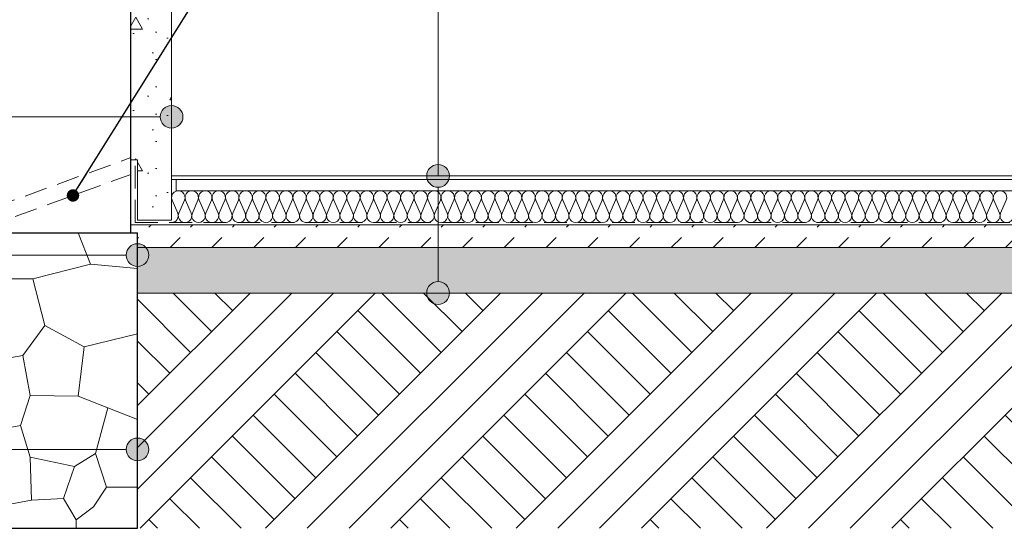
# Model space of a CAD drawing. Extents: x -396299 to -11759, y -15022 to 18278.
# Tile 62 of 205: x -237180 to -232846, y -5002 to -2765. Entities that reach past the tile are written whole.
import ezdxf

# ---------------------------------------------------------------- set-up
doc = ezdxf.new("R2010")
doc.units = 0
doc.header["$MEASUREMENT"] = 0
doc.linetypes.add('Krawędzie ukryte', pattern=[150, 100, -50])
doc.layers.add('Arch ocieplenie', color=7, linetype='Continuous')
doc.layers.add('Arch opisy', color=7, linetype='Continuous')
for name, color, linetype, lineweight in [('Arch ocieplenie_Nr_Pióra__21', 7, 'Continuous', 13), ('Arch opisy_Nr_Pióra__21', 7, 'Continuous', 13), ('Arch stropy_Nr_Pióra__21', 7, 'Continuous', 13), ('Arch stropy_Nr_Pióra__6', 7, 'Continuous', 13), ('INWENT.ŚCIANY_Nr_Pióra__1', 7, 'Continuous', 25)]:
    doc.layers.add(name, color=color, linetype=linetype, lineweight=lineweight)
for name, color, linetype, lineweight, true_color in [('Arch ocieplenie_Nr_Pióra__9', 7, 'Continuous', 13, 0x3dad99), ('Arch opisy_Nr_Pióra__3', 7, 'Continuous', 20, 0xff6600), ('Arch wyburzenia_Nr_Pióra__2', 7, 'Continuous', 13, 0x7f7f7f), ('arch wypelnienia_Nr_Pióra__2', 7, 'Continuous', 13, 0x7f7f7f), ('INWENT.ŚCIANY_Nr_Pióra__2', 7, 'Continuous', 13, 0x7f7f7f)]:
    doc.layers.add(name, color=color, linetype=linetype, lineweight=lineweight, true_color=true_color)
doc.dimstyles.new('GENERATED_STYLE__11', dxfattribs={"dimtxt": 0.18, "dimasz": 109.44, "dimexe": 0.18, "dimexo": 0.0625, "dimgap": 0.09, "dimtad": 0, "dimtih": 1, "dimtoh": 1, "dimdec": 4, "dimzin": 0, "dimdsep": 46, "dimcen": 0.09, "dimadec": 0, "dimazin": 0, "dimtfac": 1, "dimtdec": 4, "dimtmove": 0, "dimatfit": 3, "dimldrblk": 'ARROWHEAD_11', "dimfxl": 0, "dimtolj": 1, "dimtzin": 0, "dimarcsym": 0})
pattern_1 = [(0, (0, 0), (0, 623.5383), [60, -300]), (0, (180, 311.8), (0, 623.5383), [60, -300]), (60, (0, 0), (-540, 311.7692), [60, -300]), (60, (360, 0), (-540, 311.7692), [60, -300]), (120, (60, 0), (540, 311.7692), [60, -300]), (120, (420, 0), (540, 311.7692), [60, -300]), (0, (0, 60), (0, 120.000005), [0, -120.000005, 0, -180.00001]), (45, (60, 60), (-84.85282, 84.85282), [0, -90.000004, 0, -150.000006])]

# ---------------------------------------------------------------- blocks, each defined once
blk = doc.blocks.new('Ściana_2', base_point=(-236511.9, -2681.8))
at = {"layer": 'Arch ocieplenie_Nr_Pióra__21', "linetype": 'Continuous'}
h = blk.add_hatch(dxfattribs=at)
h.set_pattern_fill('Structural_Concrete', color=256, style=0, pattern_type=2)
h.set_pattern_definition(pattern_1)
h.paths.add_polyline_path([(-236691.9, -2681.8), (-236691.9, -3380.3), (-236511.9, -3380.3), (-236511.9, -2681.8)], flags=0)
for p, q in [((-236691.9, -2681.8), (-236691.9, -3380.3)), ((-236511.9, -2681.8), (-236691.9, -2681.8)), ((-236511.9, -3380.3), (-236511.9, -2681.8)), ((-236691.9, -3380.3), (-236661.9, -3380.3))]:
    blk.add_line(p, q, dxfattribs=at)
blk = doc.blocks.new('Ściana_3', base_point=(-236511.9, -3380.3))
at = {"layer": 'Arch ocieplenie_Nr_Pióra__21', "linetype": 'Continuous'}
h = blk.add_hatch(dxfattribs=at)
h.set_pattern_fill('Structural_Concrete', color=256, style=0, pattern_type=2)
h.set_pattern_definition(pattern_1)
h.paths.add_polyline_path([(-236661.9, -3380.3), (-236661.9, -3646.8), (-236511.9, -3646.8), (-236511.9, -3380.3)], flags=0)
for p, q in [((-236661.9, -3380.3), (-236661.9, -3646.8)), ((-236511.9, -3646.8), (-236511.9, -3380.3)), ((-236661.9, -3646.8), (-236511.9, -3646.8))]:
    blk.add_line(p, q, dxfattribs=at)
blk = doc.blocks.new('Izolacja cieplna 14_100', base_point=(-236511.9, -3656.8))
at = {"layer": 'Arch ocieplenie_Nr_Pióra__9', "linetype": 'Continuous'}
for p, q in [((-236509.4, -3558.5), (-236484.7, -3615.1)), ((-236479.7, -3615.1), (-236455.1, -3558.5)), ((-236450.1, -3558.5), (-236425.4, -3615.1)), ((-236420.4, -3615.1), (-236395.8, -3558.5)), ((-236390.8, -3558.5), (-236366.1, -3615.1)), ((-236361.1, -3615.1), (-236336.5, -3558.5)), ((-236331.5, -3558.5), (-236306.8, -3615.1)), ((-236301.8, -3615.1), (-236277.2, -3558.5)), ((-236272.2, -3558.5), (-236247.5, -3615.1)), ((-236242.5, -3615.1), (-236217.9, -3558.5)), ((-236212.9, -3558.5), (-236188.2, -3615.1)), ((-236183.2, -3615.1), (-236158.6, -3558.5)), ((-236153.6, -3558.5), (-236128.9, -3615.1)), ((-236123.9, -3615.1), (-236099.3, -3558.5)), ((-236094.3, -3558.5), (-236069.6, -3615.1)), ((-236064.6, -3615.1), (-236040, -3558.5)), ((-236035, -3558.5), (-236010.3, -3615.1)), ((-236005.3, -3615.1), (-235980.7, -3558.5)), ((-235975.7, -3558.5), (-235951, -3615.1)), ((-235946, -3615.1), (-235921.4, -3558.5)), ((-235916.4, -3558.5), (-235891.7, -3615.1)), ((-235886.7, -3615.1), (-235862.1, -3558.5)), ((-235857.1, -3558.5), (-235832.4, -3615.1)), ((-235827.4, -3615.1), (-235802.8, -3558.5)), ((-235797.8, -3558.5), (-235773.1, -3615.1)), ((-235768.1, -3615.1), (-235743.5, -3558.5)), ((-235738.5, -3558.5), (-235713.8, -3615.1)), ((-235708.8, -3615.1), (-235684.2, -3558.5)), ((-235679.2, -3558.5), (-235654.5, -3615.1)), ((-235649.5, -3615.1), (-235624.9, -3558.5)), ((-235619.9, -3558.5), (-235595.2, -3615.1)), ((-235590.2, -3615.1), (-235565.6, -3558.5)), ((-235560.6, -3558.5), (-235535.9, -3615.1)), ((-235530.9, -3615.1), (-235506.3, -3558.5)), ((-235501.3, -3558.5), (-235476.6, -3615.1)), ((-235471.6, -3615.1), (-235447, -3558.5)), ((-235442, -3558.5), (-235417.3, -3615.1)), ((-235412.3, -3615.1), (-235387.7, -3558.5)), ((-235382.7, -3558.5), (-235358, -3615.1)), ((-235353, -3615.1), (-235328.4, -3558.5)), ((-235323.4, -3558.5), (-235298.7, -3615.1)), ((-235293.7, -3615.1), (-235269.1, -3558.5)), ((-235264.1, -3558.5), (-235239.4, -3615.1)), ((-235234.4, -3615.1), (-235209.8, -3558.5)), ((-235204.8, -3558.5), (-235180.1, -3615.1)), ((-235175.1, -3615.1), (-235150.5, -3558.5)), ((-235145.5, -3558.5), (-235120.8, -3615.1)), ((-235115.8, -3615.1), (-235091.2, -3558.5)), ((-235086.2, -3558.5), (-235061.5, -3615.1)), ((-235056.5, -3615.1), (-235031.9, -3558.5)), ((-235026.9, -3558.5), (-235002.2, -3615.1)), ((-234997.2, -3615.1), (-234972.6, -3558.5)), ((-234967.6, -3558.5), (-234942.9, -3615.1)), ((-234937.9, -3615.1), (-234913.3, -3558.5)), ((-234908.3, -3558.5), (-234883.6, -3615.1)), ((-234878.6, -3615.1), (-234854, -3558.5)), ((-234849, -3558.5), (-234824.3, -3615.1)), ((-234819.3, -3615.1), (-234794.7, -3558.5)), ((-234789.7, -3558.5), (-234765, -3615.1)), ((-234760, -3615.1), (-234735.4, -3558.5)), ((-234730.4, -3558.5), (-234705.7, -3615.1)), ((-234700.7, -3615.1), (-234676.1, -3558.5)), ((-234671.1, -3558.5), (-234646.4, -3615.1)), ((-234641.4, -3615.1), (-234616.8, -3558.5)), ((-234611.8, -3558.5), (-234587.1, -3615.1)), ((-234582.1, -3615.1), (-234557.5, -3558.5)), ((-234552.5, -3558.5), (-234527.8, -3615.1)), ((-234522.8, -3615.1), (-234498.2, -3558.5)), ((-234493.2, -3558.5), (-234468.5, -3615.1)), ((-234463.5, -3615.1), (-234438.9, -3558.5)), ((-234433.9, -3558.5), (-234409.2, -3615.1)), ((-234404.2, -3615.1), (-234379.6, -3558.5)), ((-234374.6, -3558.5), (-234349.9, -3615.1)), ((-234344.9, -3615.1), (-234320.3, -3558.5)), ((-234315.3, -3558.5), (-234290.6, -3615.1)), ((-234285.6, -3615.1), (-234261, -3558.5)), ((-234256, -3558.5), (-234231.3, -3615.1)), ((-234226.3, -3615.1), (-234201.7, -3558.5)), ((-234196.7, -3558.5), (-234172, -3615.1)), ((-234167, -3615.1), (-234142.4, -3558.5)), ((-234137.4, -3558.5), (-234112.7, -3615.1)), ((-234107.7, -3615.1), (-234083.1, -3558.5)), ((-234078.1, -3558.5), (-234053.4, -3615.1)), ((-234048.4, -3615.1), (-234023.8, -3558.5)), ((-234018.8, -3558.5), (-233994.1, -3615.1)), ((-233989.1, -3615.1), (-233964.5, -3558.5)), ((-233959.5, -3558.5), (-233934.8, -3615.1)), ((-233929.8, -3615.1), (-233905.2, -3558.5)), ((-233900.2, -3558.5), (-233875.5, -3615.1)), ((-233870.5, -3615.1), (-233845.9, -3558.5)), ((-233840.9, -3558.5), (-233816.2, -3615.1)), ((-233811.2, -3615.1), (-233786.6, -3558.5)), ((-233781.6, -3558.5), (-233756.9, -3615.1)), ((-233751.9, -3615.1), (-233727.3, -3558.5)), ((-233722.3, -3558.5), (-233697.6, -3615.1)), ((-233692.6, -3615.1), (-233668, -3558.5)), ((-233663, -3558.5), (-233638.3, -3615.1)), ((-233633.3, -3615.1), (-233608.7, -3558.5)), ((-233603.7, -3558.5), (-233579, -3615.1)), ((-233574, -3615.1), (-233549.4, -3558.5)), ((-233544.4, -3558.5), (-233519.7, -3615.1)), ((-233514.7, -3615.1), (-233490.1, -3558.5)), ((-233485.1, -3558.5), (-233460.4, -3615.1)), ((-233455.4, -3615.1), (-233430.8, -3558.5)), ((-233425.8, -3558.5), (-233401.1, -3615.1)), ((-233396.1, -3615.1), (-233371.5, -3558.5)), ((-233366.5, -3558.5), (-233341.8, -3615.1)), ((-233336.8, -3615.1), (-233312.2, -3558.5)), ((-233307.2, -3558.5), (-233282.5, -3615.1)), ((-233277.5, -3615.1), (-233252.9, -3558.5)), ((-233247.9, -3558.5), (-233223.2, -3615.1)), ((-233218.2, -3615.1), (-233193.6, -3558.5)), ((-233188.6, -3558.5), (-233163.9, -3615.1)), ((-233158.9, -3615.1), (-233134.3, -3558.5)), ((-233129.3, -3558.5), (-233104.6, -3615.1)), ((-233099.6, -3615.1), (-233075, -3558.5)), ((-233070, -3558.5), (-233045.3, -3615.1)), ((-233040.3, -3615.1), (-233015.7, -3558.5)), ((-233010.7, -3558.5), (-232986, -3615.1)), ((-232981, -3615.1), (-232956.4, -3558.5)), ((-232951.4, -3558.5), (-232926.7, -3615.1)), ((-232921.7, -3615.1), (-232897.1, -3558.5)), ((-232892.1, -3558.5), (-232867.4, -3615.1)), ((-232862.4, -3615.1), (-232837.8, -3558.5))]:
    blk.add_line(p, q, dxfattribs=at)
for centre, start_param, end_param in [((-236482.2, -3546.6), 4.299595, 8.266775), ((-236422.9, -3546.6), 4.299595, 8.266775), ((-236363.6, -3546.6), 4.299595, 8.266775), ((-236304.3, -3546.6), 4.299595, 8.266775), ((-236245, -3546.6), 4.299595, 8.266775), ((-236185.7, -3546.6), 4.299595, 8.266775), ((-236126.4, -3546.6), 4.299595, 8.266775), ((-236067.1, -3546.6), 4.299595, 8.266775), ((-236007.8, -3546.6), 4.299595, 8.266775), ((-235948.5, -3546.6), 4.299595, 8.266775), ((-235889.2, -3546.6), 4.299595, 8.266775), ((-235829.9, -3546.6), 4.299595, 8.266775), ((-235770.6, -3546.6), 4.299595, 8.266775), ((-235711.3, -3546.6), 4.299595, 8.266775), ((-235652, -3546.6), 4.299595, 8.266775), ((-235592.7, -3546.6), 4.299595, 8.266775), ((-235533.4, -3546.6), 4.299595, 8.266775), ((-235474.1, -3546.6), 4.299595, 8.266775), ((-235414.8, -3546.6), 4.299595, 8.266775), ((-235355.5, -3546.6), 4.299595, 8.266775), ((-235296.2, -3546.6), 4.299595, 8.266775), ((-235236.9, -3546.6), 4.299595, 8.266775), ((-235177.6, -3546.6), 4.299595, 8.266775), ((-235118.3, -3546.6), 4.299595, 8.266775), ((-235059, -3546.6), 4.299595, 8.266775), ((-234999.7, -3546.6), 4.299595, 8.266775), ((-234940.4, -3546.6), 4.299595, 8.266775), ((-234881.1, -3546.6), 4.299595, 8.266775), ((-234821.8, -3546.6), 4.299595, 8.266775), ((-234762.5, -3546.6), 4.299595, 8.266775), ((-234703.2, -3546.6), 4.299595, 8.266775), ((-234643.9, -3546.6), 4.299595, 8.266775), ((-234584.6, -3546.6), 4.299595, 8.266775), ((-234525.3, -3546.6), 4.299595, 8.266775), ((-234466, -3546.6), 4.299595, 8.266775), ((-234406.7, -3546.6), 4.299595, 8.266775), ((-234347.4, -3546.6), 4.299595, 8.266775), ((-234288.1, -3546.6), 4.299595, 8.266775), ((-234228.8, -3546.6), 4.299595, 8.266775), ((-234169.5, -3546.6), 4.299595, 8.266775), ((-234110.2, -3546.6), 4.299595, 8.266775), ((-234050.9, -3546.6), 4.299595, 8.266775), ((-233991.6, -3546.6), 4.299595, 8.266775), ((-233932.3, -3546.6), 4.299595, 8.266775), ((-233873, -3546.6), 4.299595, 8.266775), ((-233813.7, -3546.6), 4.299595, 8.266775), ((-233754.4, -3546.6), 4.299595, 8.266775), ((-233695.1, -3546.6), 4.299595, 8.266775), ((-233635.8, -3546.6), 4.299595, 8.266775), ((-233576.5, -3546.6), 4.299595, 8.266775), ((-233517.2, -3546.6), 4.299595, 8.266775), ((-233457.9, -3546.6), 4.299595, 8.266775), ((-233398.6, -3546.6), 4.299595, 8.266775), ((-233339.3, -3546.6), 4.299595, 8.266775), ((-233280, -3546.6), 4.299595, 8.266775), ((-233220.7, -3546.6), 4.299595, 8.266775), ((-233161.4, -3546.6), 4.299595, 8.266775), ((-233102.1, -3546.6), 4.299595, 8.266775), ((-233042.8, -3546.6), 4.299595, 8.266775), ((-232983.5, -3546.6), 4.299595, 8.266775), ((-232924.2, -3546.6), 4.299595, 8.266775), ((-232864.9, -3546.6), 4.299595, 8.266775), ((-236511.9, -3627), 3.141593, 5.125182), ((-236452.6, -3627), 1.158004, 5.125183), ((-236393.3, -3627), 1.158004, 5.125183), ((-236334, -3627), 1.158004, 5.125183), ((-236274.7, -3627), 1.158004, 5.125183), ((-236215.4, -3627), 1.158004, 5.125183), ((-236156.1, -3627), 1.158004, 5.125183), ((-236096.8, -3627), 1.158004, 5.125183), ((-236037.5, -3627), 1.158004, 5.125183), ((-235978.2, -3627), 1.158004, 5.125183), ((-235918.9, -3627), 1.158004, 5.125183), ((-235859.6, -3627), 1.158004, 5.125183), ((-235800.3, -3627), 1.158004, 5.125183), ((-235741, -3627), 1.158004, 5.125183), ((-235681.7, -3627), 1.158004, 5.125183), ((-235622.4, -3627), 1.158004, 5.125183), ((-235563.1, -3627), 1.158004, 5.125183), ((-235503.8, -3627), 1.158004, 5.125183), ((-235444.5, -3627), 1.158004, 5.125183), ((-235385.2, -3627), 1.158004, 5.125183), ((-235325.9, -3627), 1.158004, 5.125183), ((-235266.6, -3627), 1.158004, 5.125183), ((-235207.3, -3627), 1.158004, 5.125183), ((-235148, -3627), 1.158004, 5.125183), ((-235088.7, -3627), 1.158004, 5.125183), ((-235029.4, -3627), 1.158004, 5.125183), ((-234970.1, -3627), 1.158004, 5.125183), ((-234910.8, -3627), 1.158004, 5.125183), ((-234851.5, -3627), 1.158004, 5.125183), ((-234792.2, -3627), 1.158004, 5.125183), ((-234732.9, -3627), 1.158004, 5.125183), ((-234673.6, -3627), 1.158004, 5.125183), ((-234614.3, -3627), 1.158004, 5.125183), ((-234555, -3627), 1.158004, 5.125183), ((-234495.7, -3627), 1.158004, 5.125183), ((-234436.4, -3627), 1.158004, 5.125183), ((-234377.1, -3627), 1.158004, 5.125183), ((-234317.8, -3627), 1.158004, 5.125183), ((-234258.5, -3627), 1.158004, 5.125183), ((-234199.2, -3627), 1.158004, 5.125183), ((-234139.9, -3627), 1.158004, 5.125183), ((-234080.6, -3627), 1.158004, 5.125183), ((-234021.3, -3627), 1.158004, 5.125183), ((-233962, -3627), 1.158004, 5.125183), ((-233902.7, -3627), 1.158004, 5.125183), ((-233843.4, -3627), 1.158004, 5.125183), ((-233784.1, -3627), 1.158004, 5.125183), ((-233724.8, -3627), 1.158004, 5.125183), ((-233665.5, -3627), 1.158004, 5.125183), ((-233606.2, -3627), 1.158004, 5.125183), ((-233546.9, -3627), 1.158004, 5.125183), ((-233487.6, -3627), 1.158004, 5.125183), ((-233428.3, -3627), 1.158004, 5.125183), ((-233369, -3627), 1.158004, 5.125183), ((-233309.7, -3627), 1.158004, 5.125183), ((-233250.4, -3627), 1.158004, 5.125183), ((-233191.1, -3627), 1.158004, 5.125183), ((-233131.8, -3627), 1.158004, 5.125183), ((-233072.5, -3627), 1.158004, 5.125183), ((-233013.2, -3627), 1.158004, 5.125183), ((-232953.9, -3627), 1.158004, 5.125183), ((-232894.6, -3627), 1.158004, 5.125183), ((-232835.3, -3627), 1.158004, 5.125183)]:
    blk.add_ellipse(centre, major_axis=(0, 29.8), ratio=0.995804, start_param=start_param, end_param=end_param, dxfattribs=at)
blk = doc.blocks.new('Linia_19', base_point=(-235338.7, -3451.8))
at = {"layer": 'Arch opisy_Nr_Pióra__21', "linetype": 'Continuous'}
blk.add_line((-235338.7, -3451.8), (-235338.7, -2272.8), dxfattribs=at)
blk.add_circle((-235338.7, -1972.8), 300, dxfattribs=at)
blk = doc.blocks.new('Linia_20', base_point=(-235338.7, -3966.8))
at = {"layer": 'Arch opisy_Nr_Pióra__21', "linetype": 'Continuous'}
for points in [[(-235288.7, -3451.8), (-235292.5, -3432.7), (-235303.4, -3416.5), (-235319.6, -3405.6), (-235338.7, -3401.8), (-235357.8, -3405.6), (-235374.1, -3416.5), (-235384.9, -3432.7), (-235388.7, -3451.8), (-235384.9, -3471), (-235374.1, -3487.2), (-235357.8, -3498), (-235338.7, -3501.8), (-235319.6, -3498), (-235303.4, -3487.2), (-235292.5, -3471)], [(-235288.7, -3966.8), (-235292.5, -3947.7), (-235303.4, -3931.5), (-235319.6, -3920.6), (-235338.7, -3916.8), (-235357.8, -3920.6), (-235374.1, -3931.5), (-235384.9, -3947.7), (-235388.7, -3966.8), (-235384.9, -3986), (-235374.1, -4002.2), (-235357.8, -4013), (-235338.7, -4016.8), (-235319.6, -4013), (-235303.4, -4002.2), (-235292.5, -3986)]]:
    blk.add_hatch(color=256, dxfattribs=at).paths.add_polyline_path(points, flags=0)
blk.add_line((-235338.7, -3916.8), (-235338.7, -3501.8), dxfattribs=at)
for centre in [(-235338.7, -3451.8), (-235338.7, -3966.8)]:
    blk.add_circle(centre, 50, dxfattribs=at)
blk = doc.blocks.new('Linia_21', base_point=(-236511.9, -3191.8))
at = {"layer": 'Arch opisy_Nr_Pióra__21', "linetype": 'Continuous'}
for points in [[(-237241.9, -3191.8), (-237245.7, -3172.7), (-237256.5, -3156.5), (-237272.7, -3145.6), (-237291.9, -3141.8), (-237311, -3145.6), (-237327.2, -3156.5), (-237338.1, -3172.7), (-237341.9, -3191.8), (-237338.1, -3211), (-237327.2, -3227.2), (-237311, -3238), (-237291.9, -3241.8), (-237272.7, -3238), (-237256.5, -3227.2), (-237245.7, -3211)], [(-236461.9, -3191.8), (-236465.7, -3172.7), (-236476.5, -3156.5), (-236492.7, -3145.6), (-236511.9, -3141.8), (-236531, -3145.6), (-236547.2, -3156.5), (-236558.1, -3172.7), (-236561.9, -3191.8), (-236558.1, -3211), (-236547.2, -3227.2), (-236531, -3238), (-236511.9, -3241.8), (-236492.7, -3238), (-236476.5, -3227.2), (-236465.7, -3211)]]:
    blk.add_hatch(color=256, dxfattribs=at).paths.add_polyline_path(points, flags=0)
blk.add_line((-236561.9, -3191.8), (-237241.9, -3191.8), dxfattribs=at)
for centre in [(-237291.9, -3191.8), (-236511.9, -3191.8)]:
    blk.add_circle(centre, 50, dxfattribs=at)
blk = doc.blocks.new('Linia_93', base_point=(-236661.9, -4654.8))
at = {"layer": 'Arch opisy_Nr_Pióra__21', "linetype": 'Continuous'}
for points in [[(-237271.9, -4654.8), (-237275.7, -4635.7), (-237286.5, -4619.5), (-237302.7, -4608.6), (-237321.9, -4604.8), (-237341, -4608.6), (-237357.2, -4619.5), (-237368.1, -4635.7), (-237371.9, -4654.8), (-237368.1, -4673.9), (-237357.2, -4690.2), (-237341, -4701), (-237321.9, -4704.8), (-237302.7, -4701), (-237286.5, -4690.2), (-237275.7, -4673.9)], [(-236611.9, -4654.8), (-236615.7, -4635.7), (-236626.5, -4619.5), (-236642.7, -4608.6), (-236661.9, -4604.8), (-236681, -4608.6), (-236697.2, -4619.5), (-236708.1, -4635.7), (-236711.9, -4654.8), (-236708.1, -4673.9), (-236697.2, -4690.2), (-236681, -4701), (-236661.9, -4704.8), (-236642.7, -4701), (-236626.5, -4690.2), (-236615.7, -4673.9)]]:
    blk.add_hatch(color=256, dxfattribs=at).paths.add_polyline_path(points, flags=0)
blk.add_line((-236711.9, -4654.8), (-237271.9, -4654.8), dxfattribs=at)
for centre in [(-237321.9, -4654.8), (-236661.9, -4654.8)]:
    blk.add_circle(centre, 50, dxfattribs=at)
blk = doc.blocks.new('Linia_116', base_point=(-236661.9, -3799.8))
at = {"layer": 'Arch opisy_Nr_Pióra__21', "linetype": 'Continuous'}
for points in [[(-237271.9, -3799.8), (-237275.7, -3780.7), (-237286.5, -3764.5), (-237302.7, -3753.6), (-237321.9, -3749.8), (-237341, -3753.6), (-237357.2, -3764.5), (-237368.1, -3780.7), (-237371.9, -3799.8), (-237368.1, -3819), (-237357.2, -3835.2), (-237341, -3846), (-237321.9, -3849.8), (-237302.7, -3846), (-237286.5, -3835.2), (-237275.7, -3819)], [(-236611.9, -3799.8), (-236615.7, -3780.7), (-236626.5, -3764.5), (-236642.7, -3753.6), (-236661.9, -3749.8), (-236681, -3753.6), (-236697.2, -3764.5), (-236708.1, -3780.7), (-236711.9, -3799.8), (-236708.1, -3819), (-236697.2, -3835.2), (-236681, -3846), (-236661.9, -3849.8), (-236642.7, -3846), (-236626.5, -3835.2), (-236615.7, -3819)]]:
    blk.add_hatch(color=256, dxfattribs=at).paths.add_polyline_path(points, flags=0)
blk.add_line((-236711.9, -3799.8), (-237271.9, -3799.8), dxfattribs=at)
for centre in [(-237321.9, -3799.8), (-236661.9, -3799.8)]:
    blk.add_circle(centre, 50, dxfattribs=at)
blk = doc.blocks.new('ARROWHEAD_11')
at = {"color": 0, "linetype": 'Continuous', "lineweight": 0}
blk.add_line((0, 0), (-1, 0), dxfattribs=at)
at = {"color": 0, "linetype": 'Continuous', "lineweight": 0, "const_width": 0.25, "flags": 128}
blk.add_lwpolyline([(-0.125, 0, 1), (0.125, 0, 1)], format="xyb", close=True, dxfattribs=at)

msp = doc.modelspace()

# ---------------------------------------------------------------- hatches: boundary and pattern name
at = {"layer": 'Arch wyburzenia_Nr_Pióra__2', "linetype": 'Continuous'}
h = msp.add_hatch(dxfattribs=at)
h.set_pattern_fill('Dashed', color=256, style=0, pattern_type=2)
h.set_pattern_definition([(45, (0, 0), (-183.84776, 183.84776), [195, -65]), (45, (1e-14, 183.85), (-183.84776, 183.84776), [195, -65])])
h.paths.add_polyline_path([(-236691.9, -3666.8), (-236691.9, -3701.8), (-236661.9, -3701.8), (-236661.9, -3766.8), (-230591.9, -3766.8), (-230591.9, -3701.8), (-230561.9, -3701.8), (-230561.9, -3666.8), (-236661.9, -3666.8)], flags=0)
at = {"layer": 'arch wypelnienia_Nr_Pióra__2', "linetype": 'Continuous'}
h = msp.add_hatch(dxfattribs=at)
h.set_pattern_fill('Cut_Stone', color=256, style=0, pattern_type=2)
h.set_pattern_definition([(45, (0, 200), (-63.63961, 63.63961), [0, -60, 0, -90]), (110, (200, 200), (84.572336, 30.781813), [0, -44, 0, -76])])
h.paths.add_polyline_path([(-230591.9, -3766.8), (-236661.9, -3766.8), (-236661.9, -3966.8), (-230591.9, -3966.8)], flags=0)
h = msp.add_hatch(dxfattribs=at)
h.set_pattern_fill('Earth', color=256, style=0, pattern_type=2)
h.set_pattern_definition([(45, (0, 0), (-275.77163, 275.77163), []), (45, (-91.9, 91.9), (-551.5433, 551.5433), []), (45, (-183.85, 183.85), (-551.5433, 551.5433), []), (135, (-275.77, 275.77), (91.92388, 91.92388), [390, -390])])
h.paths.add_polyline_path([(-236661.9, -5001.8), (-230591.9, -5001.8), (-230591.9, -3966.8), (-236661.9, -3966.8)], flags=0)

# ---------------------------------------------------------------- linework, layer by layer
at = {"layer": 'Arch stropy_Nr_Pióra__21', "linetype": 'Krawędzie ukryte'}
for p, q in [((-237298, -3591.8), (-236691.9, -3371.2)), ((-236671.9, -3656.8), (-236671.9, -3380.3)), ((-237341.9, -3681.8), (-236691.9, -3445.2)), ((-236671.9, -3656.8), (-230561.9, -3656.8))]:
    msp.add_line(p, q, dxfattribs=at)
at = {"layer": 'Arch stropy_Nr_Pióra__6', "linetype": 'Continuous'}
for p, q in [((-236511.9, -3451.8), (-230561.9, -3451.8)), ((-236511.9, -3466.8), (-230561.9, -3466.8)), ((-236491.9, -3516.8), (-236491.9, -3466.8)), ((-236491.9, -3516.8), (-230601.9, -3516.8)), ((-236691.9, -3666.8), (-230561.9, -3666.8)), ((-236661.9, -3766.8), (-230591.9, -3766.8)), ((-236661.9, -3966.8), (-230591.9, -3966.8))]:
    msp.add_line(p, q, dxfattribs=at)
at = {"layer": 'INWENT.ŚCIANY_Nr_Pióra__1', "linetype": 'Continuous'}
for p, q in [((-236691.9, -3701.8), (-236691.9, -2711.8)), ((-237341.9, -3701.8), (-236661.9, -3701.8)), ((-236661.9, -5001.8), (-236661.9, -3701.8)), ((-237321.9, -5001.8), (-236661.9, -5001.8))]:
    msp.add_line(p, q, dxfattribs=at)
at = {"layer": 'INWENT.ŚCIANY_Nr_Pióra__2', "linetype": 'Continuous'}
for p, q in [((-236869.1, -3840.1), (-236923.2, -3701.8)), ((-236869.1, -3840.1), (-237123.3, -3905)), ((-236661.9, -3858.7), (-236869.1, -3840.1)), ((-237123.3, -3905), (-237321.9, -3905)), ((-237123.3, -3905), (-237069.2, -4109.1)), ((-237069.2, -4109.1), (-237166.5, -4241.6)), ((-237069.2, -4109.1), (-236896.1, -4203.8)), ((-236896.1, -4203.8), (-236661.9, -4147)), ((-236896.1, -4203.8), (-236923.2, -4420.1)), ((-237166.5, -4241.6), (-237321.9, -4268.6)), ((-237134.1, -4417.4), (-237166.5, -4241.6)), ((-237134.1, -4417.4), (-237177.4, -4549.9)), ((-236923.2, -4420.1), (-237134.1, -4417.4)), ((-236923.2, -4420.1), (-236661.9, -4522.8)), ((-236847.5, -4672.9), (-236792.5, -4471.5)), ((-237177.4, -4549.9), (-237321.9, -4576.9)), ((-237177.4, -4549.9), (-237134.1, -4689.1)), ((-236939.4, -4729.7), (-236847.5, -4672.9)), ((-236847.5, -4672.9), (-236798.8, -4821.6)), ((-237134.1, -4689.1), (-236939.4, -4729.7)), ((-237134.1, -4689.1), (-237128.7, -4878.4)), ((-236988.1, -4870.3), (-236939.4, -4729.7)), ((-236798.8, -4821.6), (-236855.6, -4908.1)), ((-236798.8, -4821.6), (-236661.9, -4821.6)), ((-237128.7, -4878.4), (-237215.2, -4894.6)), ((-237128.7, -4878.4), (-236988.1, -4870.3)), ((-236931.3, -4964.9), (-236988.1, -4870.3)), ((-236855.6, -4908.1), (-236931.3, -4964.9)), ((-236931.3, -4964.9), (-236931.3, -5001.8))]:
    msp.add_line(p, q, dxfattribs=at)

# ---------------------------------------------------------------- block references
at = {"layer": 'Arch ocieplenie'}
for name, p in [('Ściana_2', (-236511.9, -2681.8)), ('Ściana_3', (-236511.9, -3380.3))]:
    msp.add_blockref(name, p, dxfattribs=at)
at = {"layer": 'Arch ocieplenie', "color": 104, "linetype": 'Continuous', "lineweight": 20, "true_color": 0x029e21}
msp.add_blockref('Izolacja cieplna 14_100', (-236511.9, -3656.8), dxfattribs=at)
at = {"layer": 'Arch opisy', "linetype": 'Continuous'}
for name, p in [('Linia_19', (-235338.7, -3451.8)), ('Linia_21', (-236511.9, -3191.8)), ('Linia_20', (-235338.7, -3966.8)), ('Linia_116', (-236661.9, -3799.8)), ('Linia_93', (-236661.9, -4654.8))]:
    msp.add_blockref(name, p, dxfattribs=at)

# ---------------------------------------------------------------- leaders
at = {"layer": 'Arch opisy_Nr_Pióra__3', "linetype": 'Continuous', "annotation_type": 0, "has_hookline": 1, "hookline_direction": 1, "text_width": 3180}
msp.add_leader([(-236945.9, -3537.7), (-235650.5, -1468.9), (-234604, -1468.9)], dimstyle='GENERATED_STYLE__11', dxfattribs=at)

doc.saveas('drawing.dxf')
